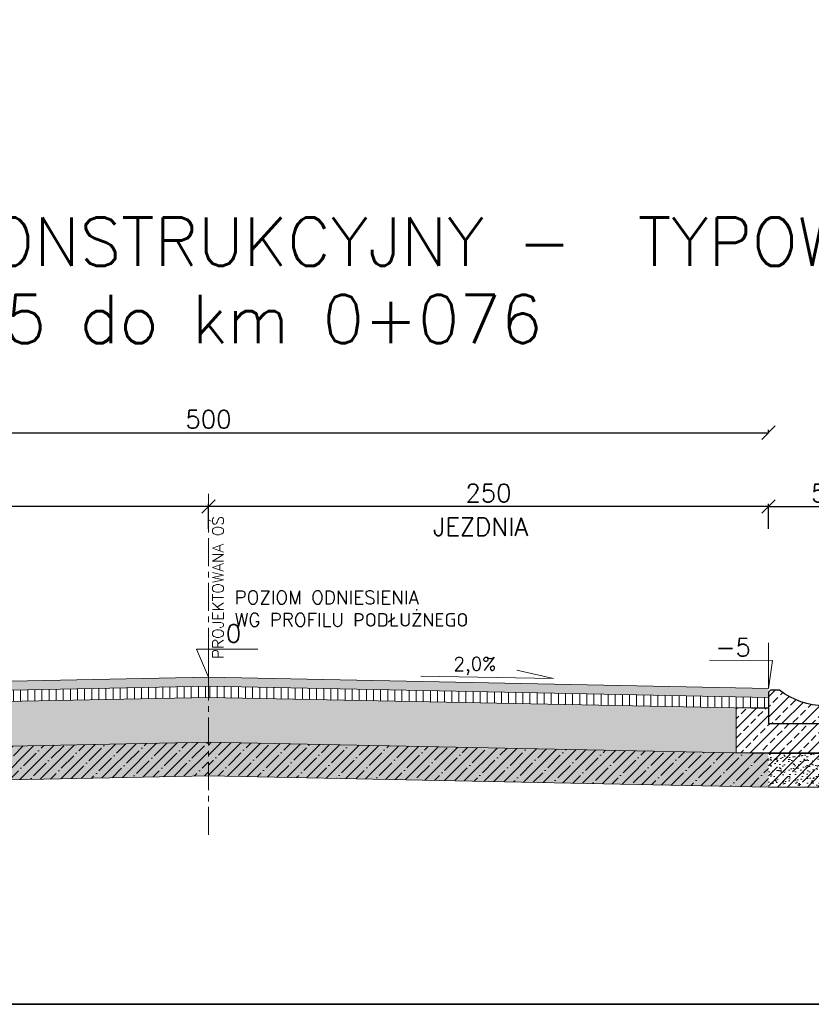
# Model space of a CAD drawing. Header units: metres. Extents: x 8462340 to 8469377, y 5710371 to 5712927.
# Tile 3 of 31: x 8463130 to 8463483, y 5710371 to 5710811. Entities that reach past the tile are written whole.
import ezdxf

# ---------------------------------------------------------------- set-up
doc = ezdxf.new("R2010")
doc.units = ezdxf.units.M
doc.linetypes.add('CENTER', pattern=[2, 1.25, -0.25, 0.25, -0.25])
for name, color, linetype, lineweight in [('dim', 7, 'Continuous', 5), ('opisy do przekrojów', 1, 'Continuous', 5), ('PODRYS', 2, 'Continuous', 5)]:
    doc.layers.add(name, color=color, linetype=linetype, lineweight=lineweight)
doc.styles.get("Standard").update_dxf_attribs({"font": 'simplex.shx'})
doc.dimstyles.new('ISO-25', dxfattribs={"dimtxt": 2.5, "dimasz": 2.5, "dimexe": 1.25, "dimexo": 0.625, "dimtad": 1, "dimtxsty": 'Standard', "dimcen": 2.5, "dimadec": 0, "dimazin": 0, "dimtfac": 1, "dimtmove": 0, "dimatfit": 3, "dimfxl": 1, "dimarcsym": 0})

# ---------------------------------------------------------------- blocks, each defined once
blk = doc.blocks.new('_Oblique')
at = {"color": 0, "linetype": 'ByBlock', "lineweight": -2}
blk.add_line((-0.5, -0.5), (0.5, 0.5), dxfattribs=at)
blk = doc.blocks.new('*D9423')
at = {"color": 0, "lineweight": -2, "transparency": 16777216}
for p, q in [((8463213.91, 5710583.22), (8463213.91, 5710594.47)), ((8463463.91, 5710593.22), (8463213.91, 5710593.22)), ((8463463.91, 5710583.22), (8463463.91, 5710594.47))]:
    blk.add_line(p, q, dxfattribs=at)
at = {"layer": 'Defpoints', "color": 0, "lineweight": 20, "transparency": 16777216}
for p in [(8463213.91, 5710593.22), (8463463.91, 5710528.69), (8463213.91, 5710522.42)]:
    blk.add_point(p, dxfattribs=at)
at = {"color": 0, "lineweight": -2, "transparency": 16777216, "xscale": 6, "yscale": 6, "zscale": 6, "rotation": 180}
blk.add_blockref('_Oblique', (8463213.91, 5710593.22), dxfattribs=at)
at = {"color": 0, "lineweight": -2, "transparency": 16777216, "xscale": 6, "yscale": 6, "zscale": 6}
blk.add_blockref('_Oblique', (8463463.91, 5710593.22), dxfattribs=at)
at = {"color": 0, "transparency": 16777216, "insert": (8463338.91, 5710599.22), "char_height": 8, "attachment_point": 5}
blk.add_mtext('250', dxfattribs=at)
blk = doc.blocks.new('*D9424')
at = {"color": 0, "lineweight": -2, "transparency": 16777216}
for p, q in [((8462963.91, 5710592.59), (8462963.91, 5710594.47)), ((8463213.91, 5710593.22), (8462963.91, 5710593.22)), ((8463213.91, 5710583.22), (8463213.91, 5710594.47))]:
    blk.add_line(p, q, dxfattribs=at)
at = {"layer": 'Defpoints', "color": 0, "lineweight": 20, "transparency": 16777216}
for p in [(8462963.91, 5710593.22), (8463213.91, 5710520.3), (8462963.91, 5710502.58, 543.23)]:
    blk.add_point(p, dxfattribs=at)
at = {"color": 0, "lineweight": -2, "transparency": 16777216, "xscale": 6, "yscale": 6, "zscale": 6, "rotation": 180}
blk.add_blockref('_Oblique', (8462963.91, 5710593.22), dxfattribs=at)
at = {"color": 0, "lineweight": -2, "transparency": 16777216, "xscale": 6, "yscale": 6, "zscale": 6}
blk.add_blockref('_Oblique', (8463213.91, 5710593.22), dxfattribs=at)
at = {"color": 0, "transparency": 16777216, "insert": (8463088.91, 5710599.22), "char_height": 8, "attachment_point": 5}
blk.add_mtext('250', dxfattribs=at)
blk = doc.blocks.new('*D9429')
at = {"color": 0, "lineweight": -2, "transparency": 16777216}
for p, q in [((8462963.91, 5710626.67), (8462963.91, 5710627.43)), ((8463463.91, 5710626.64), (8463463.91, 5710627.43)), ((8462963.91, 5710626.18), (8463463.91, 5710626.18))]:
    blk.add_line(p, q, dxfattribs=at)
at = {"layer": 'Defpoints', "color": 0, "lineweight": 20, "transparency": 16777216}
for p in [(8463463.91, 5710626.18), (8462963.91, 5710590.73, -543.23), (8463463.91, 5710588.84, -543.23)]:
    blk.add_point(p, dxfattribs=at)
at = {"color": 0, "lineweight": -2, "transparency": 16777216, "xscale": 6, "yscale": 6, "zscale": 6, "rotation": 180}
blk.add_blockref('_Oblique', (8462963.91, 5710626.18), dxfattribs=at)
at = {"color": 0, "lineweight": -2, "transparency": 16777216, "xscale": 6, "yscale": 6, "zscale": 6}
blk.add_blockref('_Oblique', (8463463.91, 5710626.18), dxfattribs=at)
at = {"color": 0, "transparency": 16777216, "insert": (8463213.91, 5710632.18), "char_height": 8, "attachment_point": 5}
blk.add_mtext('500', dxfattribs=at)
blk = doc.blocks.new('*D9443')
at = {"color": 0, "lineweight": -2, "transparency": 16777216}
for p, q in [((8463463.91, 5710592.48), (8463463.91, 5710594.47)), ((8463463.91, 5710593.22), (8463513.91, 5710593.22)), ((8463513.91, 5710592.48), (8463513.91, 5710594.47))]:
    blk.add_line(p, q, dxfattribs=at)
at = {"layer": 'Defpoints', "color": 0, "lineweight": 20, "transparency": 16777216}
for p in [(8463513.91, 5710593.22), (8463463.91, 5710496.97, 543.23), (8463513.91, 5710496.97, 543.23)]:
    blk.add_point(p, dxfattribs=at)
at = {"color": 0, "lineweight": -2, "transparency": 16777216, "xscale": 6, "yscale": 6, "zscale": 6, "rotation": 180}
blk.add_blockref('_Oblique', (8463463.91, 5710593.22), dxfattribs=at)
at = {"color": 0, "lineweight": -2, "transparency": 16777216, "xscale": 6, "yscale": 6, "zscale": 6}
blk.add_blockref('_Oblique', (8463513.91, 5710593.22), dxfattribs=at)
at = {"color": 0, "transparency": 16777216, "insert": (8463489.82, 5710599.22), "char_height": 8, "attachment_point": 5}
blk.add_mtext('50', dxfattribs=at)

msp = doc.modelspace()

# ---------------------------------------------------------------- hatches: boundary and pattern name
at = {"layer": 'dim', "linetype": 'Continuous', "lineweight": 15}
h = msp.add_hatch(color=256, dxfattribs=at)
h.dxf.hatch_style = 1
h.paths.add_polyline_path([(8462963.91, 5710507.97), (8462963.91, 5710511.97), (8463213.91, 5710516.97), (8463213.91, 5710512.97)])
h = msp.add_hatch(dxfattribs=at)
h.set_pattern_fill('ANSI31', color=256, angle=45)
h.set_pattern_definition([(90, (-6766.661, 1575.8903), (-3.175, 7e-16), [])])
h.paths.add_polyline_path([(8462963.91, 5710502.97), (8462963.91, 5710507.97), (8463213.91, 5710512.97), (8463213.91, 5710507.97)])
h = msp.add_hatch(color=256, dxfattribs=at)
h.dxf.hatch_style = 1
h.paths.add_polyline_path([(8463213.91, 5710516.97), (8463213.91, 5710512.97), (8463463.91, 5710507.97), (8463463.91, 5710511.97)])
h = msp.add_hatch(dxfattribs=at)
h.set_pattern_fill('ANSI31', color=256, angle=45)
h.set_pattern_definition([(90, (-6815.4888, 1417.8208), (-3.175, 7e-16), [])])
h.paths.add_polyline_path([(8463213.91, 5710512.97), (8463213.91, 5710507.97), (8463463.91, 5710502.97), (8463463.91, 5710507.97)])
at = {"layer": 'dim', "lineweight": 20}
h = msp.add_hatch(dxfattribs=at)
h.set_pattern_fill('ANSI33', color=256, style=0)
h.set_pattern_definition([(45, (-1101.263, -1339.07), (-4.4901280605, 4.4901280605), []), (45, (-1096.773, -1339.07), (-4.4901280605, 4.4901280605), [3.175, -1.5875])])
h.paths.add_polyline_path([(8463513.91, 5710496.29), (8463513.91, 5710510.29), (8463512.91, 5710511.29), (8463508.91, 5710511.29, -0.35), (8463468.91, 5710511.29), (8463464.91, 5710511.29), (8463463.91, 5710510.29), (8463463.91, 5710496.29)])
at = {"layer": 'dim', "lineweight": 5}
h = msp.add_hatch(dxfattribs=at)
h.set_pattern_fill('GRAVEL', scale=0.6)
h.set_pattern_definition([(228.0127875, (-11988.8021, -27685.3043), (-121.92000000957, -137.15999999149), [2.05032864, -202.982901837]), (184.969741, (-11990.1737, -27686.82825), (182.879999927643, 15.240000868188), [3.51842832, -348.324293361]), (132.5104471, (-11993.6789, -27687.13305), (152.400000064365, -167.639999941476), [2.48088912, -245.608336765]), (267.273689, (-11999.6225, -27690.94305), (15.24000003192, 304.7999999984), [3.20402712, -317.198624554]), (292.83365418, (-11999.7749, -27694.14345), (-76.20000000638, 182.879999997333), [3.1418022, -311.038846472]), (357.273689, (-11998.5557, -27697.03905), (-304.7999999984, 15.24000003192), [3.20402712, -317.198624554]), (37.69424047, (-11995.3553, -27697.19145), (-198.119999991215, -152.400000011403), [4.23716196, -419.478691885]), (72.25532837, (-11992.0025, -27694.60065), (106.680000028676, 335.279999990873), [4.00031712, -396.031539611]), (121.42956562, (-11990.7833, -27690.79065), (-121.9200000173, 198.119999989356), [3.214878, -318.273274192]), (175.2363583, (-11992.4597, -27688.0475), (167.6399999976, -15.24000002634), [3.67027968, -179.8436217]), (222.3974378, (-11996.1173, -27687.74265), (-182.879999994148, -167.640000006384), [4.74646752, -469.900635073]), (138.81407483, (-11984.5349, -27691.0955), (-106.6799999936, 91.44000000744), [1.62002724, -160.383394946]), (171.4692344, (-11985.7541, -27690.02865), (198.12000000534, -30.479999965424), [3.08209188, -305.127833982]), (225, (-11988.802, -27689.571), (-2e-15, -15.24), [2.15525604, -19.39735865]), (203.19859051, (-11989.8689, -27687.7427), (76.20000000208, 30.47999999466), [1.16064792, -114.903734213]), (291.80140949, (-11990.9357, -27688.1999), (-15.2400000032, 45.7199999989), [1.64139372, -80.42851794]), (30.96375653, (-11990.326, -27689.7239), (45.7200000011, 30.4799999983), [2.66591796, -86.197788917]), (161.56505118, (-11988.04, -27688.3523), (30.4800000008, -15.2399999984), [1.92772284, -46.2653887]), (16.389540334, (-11999.7749, -27688.19985), (152.4, 45.72), [2.700528, -267.352960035]), (70.34617594, (-11997.1841, -27687.4379), (-60.96000000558, -167.63999999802), [2.26559364, -224.29329407]), (293.19859051, (-11988.04, -27685.3043), (-30.47999999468, 76.20000000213), [2.3212806, -113.743101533]), (343.61045967, (-11987.1257, -27687.43785), (-152.400000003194, 45.71999998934), [2.700528, -267.352960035]), (339.44395478, (-11999.7749, -27697.6487), (-76.2, 30.48), [2.6042112, -127.606405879]), (294.7751406, (-11997.3365, -27698.563), (-76.2000000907, 167.63999995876), [2.18203272, -216.021560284]), (66.80140949, (-11987.8877, -27700.5443), (30.4799999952, 76.2000000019), [2.3212806, -113.743101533]), (17.35402464, (-11986.9733, -27698.41065), (-198.11999999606, -60.960000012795), [2.55469644, -252.914255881]), (69.44395478, (-11995.3553, -27700.5443), (-30.48000000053, -76.1999999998), [1.3021056, -128.908511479]), (101.309932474, (-11988.802, -27700.5443), (-15.24, 60.96), [0.7770876, -76.931969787]), (165.96375653, (-11988.9545, -27699.7823), (45.72, -15.24), [3.1418022, -59.694327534]), (186.00900596, (-11992.0025, -27699.02025), (152.39999999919, 15.240000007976), [2.911602, -288.24818918]), (303.69006753, (-11990.326, -27691.0955), (-15.2400000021, 30.479999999), [2.19794328, -52.750658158]), (353.15722659, (-11989.1069, -27692.92425), (259.080000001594, -30.479999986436), [3.83734056, -379.89605439]), (60.9453959, (-11985.2969, -27693.3815), (-60.96000000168, -106.67999999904), [1.56904944, -155.336353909]), (90, (-11984.535, -27692.01), (-15.24, 15.24), [0.9144, -14.3256]), (120.25643716, (-11992.3073, -27698.563), (60.95999999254, -106.68000000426), [2.11720176, -209.60364464]), (48.0127875, (-11993.3741, -27696.7343), (121.92000001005, 137.15999999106), [4.10065728, -200.932573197]), (0, (-11990.631, -27693.686), (15.24, 15.24), [3.9624, -11.2776]), (325.3048465, (-11986.6685, -27693.68625), (152.40000005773, -106.67999991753), [2.40965736, -238.555900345]), (254.0546041, (-11984.6873, -27695.0579), (-15.23999999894, -60.96000000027), [2.21897448, -108.729900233]), (207.64597536, (-11985.2969, -27697.19145), (-289.56000001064, -152.399999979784), [3.6128706, -357.674786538]), (175.42607874, (-11988.4973, -27698.86785), (-198.119999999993, 15.239999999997), [3.82217676, -378.395078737])])
h.paths.add_polyline_path([(8462963.91, 5710482.97), (8462963.91, 5710502.97), (8463213.91, 5710507.97), (8463213.91, 5710487.97)])
h = msp.add_hatch(dxfattribs=at)
h.set_pattern_fill('GRAVEL', scale=0.6)
h.set_pattern_definition([(228.0127875, (-12037.6298, -27843.3738), (-121.92000000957, -137.15999999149), [2.05032864, -202.982901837]), (184.969741, (-12039.00144, -27844.8978), (182.879999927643, 15.240000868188), [3.51842832, -348.324293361]), (132.5104471, (-12042.5066, -27845.2026), (152.400000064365, -167.639999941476), [2.48088912, -245.608336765]), (267.273689, (-12048.45024, -27849.0126), (15.24000003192, 304.7999999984), [3.20402712, -317.198624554]), (292.83365418, (-12048.60264, -27852.213), (-76.20000000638, 182.879999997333), [3.1418022, -311.038846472]), (357.273689, (-12047.38344, -27855.1086), (-304.7999999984, 15.24000003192), [3.20402712, -317.198624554]), (37.69424047, (-12044.18304, -27855.261), (-198.119999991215, -152.400000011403), [4.23716196, -419.478691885]), (72.25532837, (-12040.83024, -27852.6702), (106.680000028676, 335.279999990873), [4.00031712, -396.031539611]), (121.42956562, (-12039.61104, -27848.8602), (-121.9200000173, 198.119999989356), [3.214878, -318.273274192]), (175.2363583, (-12041.2874, -27846.117), (167.6399999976, -15.24000002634), [3.67027968, -179.8436217]), (222.3974378, (-12044.94504, -27845.8122), (-182.879999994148, -167.640000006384), [4.74646752, -469.900635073]), (138.81407483, (-12033.3626, -27849.165), (-106.6799999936, 91.44000000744), [1.62002724, -160.383394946]), (171.4692344, (-12034.58184, -27848.0982), (198.12000000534, -30.479999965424), [3.08209188, -305.127833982]), (225, (-12037.63, -27847.641), (-2e-15, -15.24), [2.15525604, -19.39735865]), (203.19859051, (-12038.6966, -27845.8122), (76.20000000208, 30.47999999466), [1.16064792, -114.903734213]), (291.80140949, (-12039.7634, -27846.2694), (-15.2400000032, 45.7199999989), [1.64139372, -80.42851794]), (30.96375653, (-12039.1538, -27847.7934), (45.7200000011, 30.4799999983), [2.66591796, -86.197788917]), (161.56505118, (-12036.868, -27846.422), (30.4800000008, -15.2399999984), [1.92772284, -46.2653887]), (16.389540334, (-12048.6026, -27846.2694), (152.4, 45.72), [2.700528, -267.352960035]), (70.34617594, (-12046.0118, -27845.5074), (-60.96000000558, -167.63999999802), [2.26559364, -224.29329407]), (293.19859051, (-12036.8678, -27843.3738), (-30.47999999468, 76.20000000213), [2.3212806, -113.743101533]), (343.61045967, (-12035.9534, -27845.5074), (-152.400000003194, 45.71999998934), [2.700528, -267.352960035]), (339.44395478, (-12048.6026, -27855.7182), (-76.2, 30.48), [2.6042112, -127.606405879]), (294.7751406, (-12046.1642, -27856.6326), (-76.2000000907, 167.63999995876), [2.18203272, -216.021560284]), (66.80140949, (-12036.7154, -27858.6138), (30.4799999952, 76.2000000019), [2.3212806, -113.743101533]), (17.35402464, (-12035.801, -27856.4802), (-198.11999999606, -60.960000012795), [2.55469644, -252.914255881]), (69.44395478, (-12044.183, -27858.6138), (-30.48000000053, -76.1999999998), [1.3021056, -128.908511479]), (101.309932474, (-12037.6298, -27858.6138), (-15.24, 60.96), [0.7770876, -76.931969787]), (165.96375653, (-12037.7822, -27857.8518), (45.72, -15.24), [3.1418022, -59.694327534]), (186.00900596, (-12040.83024, -27857.0898), (152.39999999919, 15.240000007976), [2.911602, -288.24818918]), (303.69006753, (-12039.154, -27849.165), (-15.2400000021, 30.479999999), [2.19794328, -52.750658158]), (353.15722659, (-12037.93464, -27850.9938), (259.080000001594, -30.479999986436), [3.83734056, -379.89605439]), (60.9453959, (-12034.1246, -27851.451), (-60.96000000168, -106.67999999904), [1.56904944, -155.336353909]), (90, (-12033.363, -27850.08), (-15.24, 15.24), [0.9144, -14.3256]), (120.25643716, (-12041.135, -27856.6326), (60.95999999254, -106.68000000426), [2.11720176, -209.60364464]), (48.0127875, (-12042.2018, -27854.8038), (121.92000001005, 137.15999999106), [4.10065728, -200.932573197]), (0, (-12039.459, -27851.756), (15.24, 15.24), [3.9624, -11.2776]), (325.3048465, (-12035.4962, -27851.7558), (152.40000005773, -106.67999991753), [2.40965736, -238.555900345]), (254.0546041, (-12033.515, -27853.1274), (-15.23999999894, -60.96000000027), [2.21897448, -108.729900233]), (207.64597536, (-12034.12464, -27855.261), (-289.56000001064, -152.399999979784), [3.6128706, -357.674786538]), (175.42607874, (-12037.32504, -27856.9374), (-198.119999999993, 15.239999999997), [3.82217676, -378.395078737])])
h.paths.add_polyline_path([(8463449.43, 5710483.26), (8463449.43, 5710503.26), (8463213.91, 5710507.97), (8463213.91, 5710487.97)])
h.paths.add_polyline_path([(8463463.91, 5710483.25), (8463449.56, 5710483.25), (8463463.91, 5710482.97)])
h = msp.add_hatch(dxfattribs=at)
h.set_pattern_fill('ANSI33', color=256, scale=0.96, style=0)
h.set_pattern_definition([(45, (-5711.81, 1946.8516), (-4.310522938, 4.310522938), []), (45, (-5707.4997, 1946.8516), (-4.310522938, 4.310522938), [3.048, -1.524])])
h.paths.add_polyline_path([(8463463.91, 5710496.29), (8463463.91, 5710502.97), (8463449.45, 5710503.26), (8463449.45, 5710503.26), (8463449.45, 5710483.26), (8463452.86, 5710483.19), (8463524.97, 5710483.19), (8463524.97, 5710503.19), (8463513.91, 5710502.97), (8463513.91, 5710496.29)])
h = msp.add_hatch(dxfattribs=at)
h.set_pattern_fill('ANSI35', color=256)
h.set_pattern_definition([(45, (-8302.3484, 23466.4546), (-4.4901280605, 4.4901280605), []), (45, (-8297.8583, 23466.4546), (-4.4901280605, 4.4901280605), [7.9375, -1.5875, 0, -1.5875])])
h.paths.add_polyline_path([(8462963.91, 5710467.96), (8462963.91, 5710482.97), (8463213.91, 5710487.97), (8463213.91, 5710472.96)])
h = msp.add_hatch(dxfattribs=at)
h.set_pattern_fill('AR-SAND', color=256, scale=0.08)
h.set_pattern_definition([(37.5, (-8293.581, 23467.7026), (-0.1280025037, 3.9153058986), [0, -3.08864, 0, -3.4544, 0, -3.302]), (7.5, (-8293.581, 23467.7026), (3.596186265, 5.7346008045), [0, -1.66624, 0, -2.78384, 0, -1.0668]), (327.5, (-8296.0804, 23467.7026), (6.3279389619, 0.0114974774), [0, -1.016, 0, -3.6576, 0, -4.7752]), (317.5, (-8296.0804, 23467.7026), (6.1084516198, 1.783434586), [0, -0.508, 0, -2.39776, 0, -2.7432])])
h.paths.add_polyline_path([(8462963.91, 5710467.96), (8462963.91, 5710482.97), (8463213.91, 5710487.97), (8463213.91, 5710472.96)])
h = msp.add_hatch(dxfattribs=at)
h.set_pattern_fill('ANSI35', color=256)
h.set_pattern_definition([(45, (-8351.176, 23308.385), (-4.4901280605, 4.4901280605), []), (45, (-8346.686, 23308.385), (-4.4901280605, 4.4901280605), [7.9375, -1.5875, 0, -1.5875])])
h.paths.add_polyline_path([(8463213.91, 5710487.97), (8463213.91, 5710472.96), (8463463.91, 5710467.96), (8463463.91, 5710482.97)])
h = msp.add_hatch(dxfattribs=at)
h.set_pattern_fill('AR-SAND', color=256, scale=0.08)
h.set_pattern_definition([(37.5, (-8342.409, 23309.633), (-0.1280025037, 3.9153058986), [0, -3.08864, 0, -3.4544, 0, -3.302]), (7.5, (-8342.409, 23309.633), (3.596186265, 5.7346008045), [0, -1.66624, 0, -2.78384, 0, -1.0668]), (327.5, (-8344.9082, 23309.633), (6.3279389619, 0.0114974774), [0, -1.016, 0, -3.6576, 0, -4.7752]), (317.5, (-8344.908, 23309.633), (6.1084516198, 1.783434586), [0, -0.508, 0, -2.39776, 0, -2.7432])])
h.paths.add_polyline_path([(8463213.91, 5710487.97), (8463213.91, 5710472.96), (8463463.91, 5710467.96), (8463463.91, 5710482.97)])
h = msp.add_hatch(dxfattribs=at)
h.set_pattern_fill('GRAVEL', scale=0.6)
h.set_pattern_definition([(228.0127875, (-11550.0547, -27789.8897), (-121.92000000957, -137.15999999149), [2.05032864, -202.982901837]), (184.969741, (-11551.42635, -27791.4137), (182.879999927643, 15.240000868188), [3.51842832, -348.324293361]), (132.5104471, (-11554.93155, -27791.7185), (152.400000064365, -167.639999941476), [2.48088912, -245.608336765]), (267.273689, (-11560.87515, -27795.5285), (15.24000003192, 304.7999999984), [3.20402712, -317.198624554]), (292.83365418, (-11561.02755, -27798.7289), (-76.20000000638, 182.879999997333), [3.1418022, -311.038846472]), (357.273689, (-11559.80835, -27801.6245), (-304.7999999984, 15.24000003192), [3.20402712, -317.198624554]), (37.69424047, (-11556.60795, -27801.7769), (-198.119999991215, -152.400000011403), [4.23716196, -419.478691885]), (72.25532837, (-11553.25515, -27799.1861), (106.680000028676, 335.279999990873), [4.00031712, -396.031539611]), (121.42956562, (-11552.03595, -27795.3761), (-121.9200000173, 198.119999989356), [3.214878, -318.273274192]), (175.2363583, (-11553.7123, -27792.6329), (167.6399999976, -15.24000002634), [3.67027968, -179.8436217]), (222.3974378, (-11557.36995, -27792.3281), (-182.879999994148, -167.640000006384), [4.74646752, -469.900635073]), (138.81407483, (-11545.7875, -27795.6809), (-106.6799999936, 91.44000000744), [1.62002724, -160.383394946]), (171.4692344, (-11547.00675, -27794.6141), (198.12000000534, -30.479999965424), [3.08209188, -305.127833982]), (225, (-11550.055, -27794.157), (-2e-15, -15.24), [2.15525604, -19.39735865]), (203.19859051, (-11551.1215, -27792.3281), (76.20000000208, 30.47999999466), [1.16064792, -114.903734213]), (291.80140949, (-11552.1883, -27792.7853), (-15.2400000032, 45.7199999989), [1.64139372, -80.42851794]), (30.96375653, (-11551.5787, -27794.3093), (45.7200000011, 30.4799999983), [2.66591796, -86.197788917]), (161.56505118, (-11549.2927, -27792.9377), (30.4800000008, -15.2399999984), [1.92772284, -46.2653887]), (16.389540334, (-11561.02755, -27792.7853), (152.4, 45.72), [2.700528, -267.352960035]), (70.34617594, (-11558.4367, -27792.0233), (-60.96000000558, -167.63999999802), [2.26559364, -224.29329407]), (293.19859051, (-11549.2927, -27789.8897), (-30.47999999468, 76.20000000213), [2.3212806, -113.743101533]), (343.61045967, (-11548.37835, -27792.0233), (-152.400000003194, 45.71999998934), [2.700528, -267.352960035]), (339.44395478, (-11561.0275, -27802.2341), (-76.2, 30.48), [2.6042112, -127.606405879]), (294.7751406, (-11558.5891, -27803.1485), (-76.2000000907, 167.63999995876), [2.18203272, -216.021560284]), (66.80140949, (-11549.1403, -27805.1297), (30.4799999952, 76.2000000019), [2.3212806, -113.743101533]), (17.35402464, (-11548.22595, -27802.9961), (-198.11999999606, -60.960000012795), [2.55469644, -252.914255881]), (69.44395478, (-11556.608, -27805.1297), (-30.48000000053, -76.1999999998), [1.3021056, -128.908511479]), (101.309932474, (-11550.0547, -27805.1297), (-15.24, 60.96), [0.7770876, -76.931969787]), (165.96375653, (-11550.207, -27804.3677), (45.72, -15.24), [3.1418022, -59.694327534]), (186.00900596, (-11553.25515, -27803.6057), (152.39999999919, 15.240000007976), [2.911602, -288.24818918]), (303.69006753, (-11551.5787, -27795.681), (-15.2400000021, 30.479999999), [2.19794328, -52.750658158]), (353.15722659, (-11550.35955, -27797.5097), (259.080000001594, -30.479999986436), [3.83734056, -379.89605439]), (60.9453959, (-11546.5495, -27797.9669), (-60.96000000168, -106.67999999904), [1.56904944, -155.336353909]), (90, (-11545.788, -27796.595), (-15.24, 15.24), [0.9144, -14.3256]), (120.25643716, (-11553.56, -27803.1485), (60.95999999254, -106.68000000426), [2.11720176, -209.60364464]), (48.0127875, (-11554.6267, -27801.3197), (121.92000001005, 137.15999999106), [4.10065728, -200.932573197]), (0, (-11551.884, -27798.272), (15.24, 15.24), [3.9624, -11.2776]), (325.3048465, (-11547.92115, -27798.2717), (152.40000005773, -106.67999991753), [2.40965736, -238.555900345]), (254.0546041, (-11545.94, -27799.6433), (-15.23999999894, -60.96000000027), [2.21897448, -108.729900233]), (207.64597536, (-11546.54955, -27801.7769), (-289.56000001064, -152.399999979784), [3.6128706, -357.674786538]), (175.42607874, (-11549.74995, -27803.4533), (-198.119999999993, 15.239999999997), [3.82217676, -378.395078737])])
h.paths.add_polyline_path([(8463513.91, 5710483.25), (8463463.91, 5710483.25), (8463463.91, 5710482.97), (8463513.91, 5710482.97)])
h = msp.add_hatch(dxfattribs=at)
h.set_pattern_fill('ANSI35', color=256)
h.set_pattern_definition([(45, (-7861.359, 23381.765), (-4.4901280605, 4.4901280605), []), (45, (-7856.869, 23381.765), (-4.4901280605, 4.4901280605), [7.9375, -1.5875, 0, -1.5875])])
h.paths.add_polyline_path([(8463463.91, 5710467.96), (8463463.91, 5710482.97), (8463513.91, 5710482.97), (8463513.91, 5710467.96)])
h = msp.add_hatch(dxfattribs=at)
h.set_pattern_fill('AR-SAND', color=256, scale=0.08)
h.set_pattern_definition([(37.5, (-7852.592, 23383.013), (-0.1280025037, 3.9153058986), [0, -3.08864, 0, -3.4544, 0, -3.302]), (7.5, (-7852.592, 23383.013), (3.596186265, 5.7346008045), [0, -1.66624, 0, -2.78384, 0, -1.0668]), (327.5, (-7855.0913, 23383.013), (6.3279389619, 0.0114974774), [0, -1.016, 0, -3.6576, 0, -4.7752]), (317.5, (-7855.0913, 23383.013), (6.1084516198, 1.783434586), [0, -0.508, 0, -2.39776, 0, -2.7432])])
h.paths.add_polyline_path([(8463463.91, 5710467.96), (8463463.91, 5710482.97), (8463513.91, 5710482.97), (8463513.91, 5710467.96)])

# ---------------------------------------------------------------- linework, layer by layer
at = {"color": 6, "linetype": 'CENTER', "lineweight": 5, "ltscale": 10}
msp.add_line((8463213.91, 5710446.57), (8463213.91, 5710598.93), dxfattribs=at)
at = {"layer": 'dim', "linetype": 'ByBlock', "lineweight": 15}
for p, q in [((8463308.75, 5710517.51), (8463367.96, 5710516.4)), ((8463367.96, 5710516.4), (8463351.52, 5710520.16))]:
    msp.add_line(p, q, dxfattribs=at)
at = {"layer": 'dim', "lineweight": 5, "flags": 128}
for points in [[(8463213.95, 5710537.4), (8463213.91, 5710516.97), (8463208.54, 5710529.53), (8463236, 5710529.55)], [(8463463.91, 5710532.4), (8463463.91, 5710511.97), (8463465.75, 5710524.53), (8463437.59, 5710524.59)], [(8462963.91, 5710502.97), (8463213.91, 5710507.97), (8463463.91, 5710502.97)], [(8462963.91, 5710482.97), (8463213.91, 5710487.97), (8463463.91, 5710482.97)]]:
    msp.add_lwpolyline(points, dxfattribs=at)
at = {"layer": 'dim', "lineweight": 20, "flags": 128}
for points in [[(8462963.91, 5710511.97), (8463213.91, 5710516.97), (8463463.91, 5710511.97)], [(8462963.91, 5710507.97), (8463213.91, 5710512.97), (8463463.91, 5710507.97)], [(8463463.91, 5710482.97), (8463513.91, 5710482.97)], [(8462963.91, 5710467.96), (8463213.91, 5710472.96), (8463463.91, 5710467.96)], [(8463463.91, 5710467.96), (8463513.91, 5710467.96)]]:
    msp.add_lwpolyline(points, dxfattribs=at)
at = {"layer": 'dim', "lineweight": 30, "flags": 128}
msp.add_lwpolyline([(8463513.91, 5710496.29), (8463513.91, 5710510.29), (8463512.91, 5710511.29), (8463508.91, 5710511.29, -0.35), (8463468.91, 5710511.29), (8463464.91, 5710511.29), (8463463.91, 5710510.29), (8463463.91, 5710496.29)], format="xyb", close=True, dxfattribs=at)
at = {"layer": 'dim', "lineweight": 5}
msp.add_lwpolyline([(8463513.91, 5710503.26), (8463524.97, 5710503.26), (8463524.97, 5710483.19), (8463449.45, 5710483.19), (8463449.45, 5710503.26), (8463463.91, 5710503.26)], dxfattribs=at)
at = {"layer": 'PODRYS', "color": 0, "lineweight": 35}
msp.add_lwpolyline([(8462339.89, 5710370.95), (8464340.6, 5710370.95), (8464340.6, 5711745.95), (8462339.89, 5711745.95)], close=True, dxfattribs=at)

# ---------------------------------------------------------------- texts
at = {"color": 6, "lineweight": 5}
msp.add_text('PROJEKTOWANA OŚ', height=5, rotation=90, dxfattribs=at).set_placement((8463220.65, 5710525.12))
at = {"lineweight": 30}
msp.add_text('JEZDNIA', height=8, dxfattribs=at).set_placement((8463314.17, 5710580.19))
at = {"linetype": 'Continuous', "lineweight": 30}
for s, height, rotation, p in [('0', 8, 359.9134, (8463221.71, 5710532.53)), ('-5', 8, 359.9134, (8463440.3, 5710526.38)), ('2,0%%%', 6, 0.3769, (8463323.31, 5710519.88))]:
    msp.add_text(s, height=height, rotation=rotation, dxfattribs=at).set_placement(p)
at = {"layer": 'dim', "lineweight": 30}
for s, p in [('PRZEKRóJ KONSTRUKCYJNY -  TYPOWY ', (8462935.06, 5710700.69, -4.8)), ('pd km 0+045 do km 0+076', (8462935.06, 5710666.1, -4.8))]:
    msp.add_text(s, height=21.6143, dxfattribs=at).set_placement(p)
at = {"layer": 'opisy do przekrojów', "lineweight": 5, "insert": (8463225.58, 5710555.61, 543.23), "char_height": 6, "attachment_point": 1}
msp.add_mtext_dynamic_manual_height_columns('POZIOM ODNIESIENIA\\PWG PROFILU PODŁUŻNEGO', width=201.4684, gutter_width=22.51, heights=[0], dxfattribs=at)

# ---------------------------------------------------------------- dimensions: what is measured, and where the dimension line sits
for base, p1, p2, picture, middle in [((8463463.91, 5710626.18), (8462963.91, 5710590.73, -543.23), (8463463.91, 5710588.84, -543.23), '*D9429', (8463213.91, 5710632.18)), ((8462963.91, 5710593.22, -543.23), (8463213.91, 5710520.3, -543.23), (8462963.91, 5710502.58), '*D9424', (8463088.91, 5710599.22, -543.23)), ((8463213.91, 5710593.22, -543.23), (8463463.91, 5710528.69, -543.23), (8463213.91, 5710522.42, -543.23), '*D9423', (8463338.91, 5710599.22, -543.23))]:
    dim = msp.add_linear_dim(base=base, p1=p1, p2=p2, dimstyle='ISO-25', override={"dimtxt": 8, "dimasz": 6, "dimgap": 2, "dimdec": 0, "dimblk": 'Oblique', "dimblk1": 'Oblique', "dimblk2": 'Oblique', "dimldrblk": 'Oblique', "dimfxl": 10, "dimfxlon": 1})
    dim.commit()
    dim.dimension.update_dxf_attribs({"geometry": picture, "text_midpoint": middle})
dim = msp.add_linear_dim(base=(8463513.91, 5710593.22, -1086.46), p1=(8463463.91, 5710496.97, -543.23), p2=(8463513.91, 5710496.97, -543.23), angle=180, dimstyle='ISO-25', override={"dimtxt": 8, "dimasz": 6, "dimgap": 2, "dimdec": 0, "dimblk": 'Oblique', "dimblk1": 'Oblique', "dimblk2": 'Oblique', "dimldrblk": 'Oblique', "dimfxl": 10, "dimfxlon": 1})
dim.commit()
dim.dimension.update_dxf_attribs({"geometry": '*D9443', "text_midpoint": (8463489.82, 5710593.22, -1086.46), "dimtype": 160})

doc.saveas('drawing.dxf')
